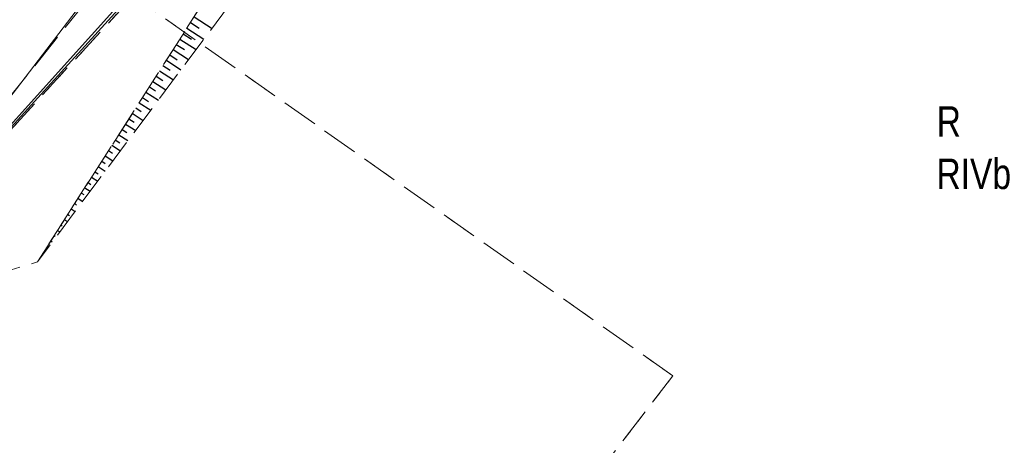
# Model space of a CAD drawing. Header units: metres. Extents: x 6551181 to 6555585, y 5935140 to 5937297.
# Tile 17 of 97: x 6551385 to 6551426, y 5936016 to 5936033. Entities that reach past the tile are written whole.
import ezdxf
from ezdxf.enums import TextEntityAlignment as Align

# ---------------------------------------------------------------- set-up
doc = ezdxf.new("R2010")
doc.units = ezdxf.units.M
for name, pattern in [('1.5_0.5', [2, 1.5, -0.5]), ('218-500', [1, 0.5, -0.5]), ('219-500', [0]), ('mz1.25_0.5', [1.75, 1.25, -0.5])]:
    doc.linetypes.add(name, pattern=pattern)
for name, color, linetype in [('000 Inne (niezydentyfikowane)', 7, 'Continuous'), ('209-Opis konturu klasyfikacyjnego', 7, 'Continuous'), ('210-Oznaczenie użytku', 7, 'Continuous'), ('217-Granica konturu klasyfikcyjnego', 7, 'Continuous'), ('218-Granica użytku', 7, 'Continuous'), ('219-Linia granicy', 7, 'Continuous'), ('jezdnia (powierzchnia)', 7, 'Continuous'), ('przewód telekomunikacyjny (linia)', 7, 'Continuous'), ('przewód wodociągowy (linia)', 7, 'Continuous'), ('skarpa nieumocniona (powierzchnia)', 7, 'Continuous')]:
    doc.layers.add(name, color=color, linetype=linetype)
doc.styles.get("Standard").update_dxf_attribs({"font": 'arial.ttf'})

msp = doc.modelspace()

# ---------------------------------------------------------------- linework, layer by layer
at = {"layer": '000 Inne (niezydentyfikowane)', "color": 7, "linetype": 'Continuous', "lineweight": 25, "flags": 128}
for points in [[(6551392.6, 5936033.44), (6551393.34, 5936032.96)], [(6551392.3, 5936032.97), (6551393, 5936032.52)], [(6551392.45, 5936033.2), (6551392.81, 5936032.97)], [(6551392.01, 5936032.52), (6551392.68, 5936032.09)], [(6551392.15, 5936032.74), (6551392.5, 5936032.52)], [(6551391.74, 5936032.09), (6551392.37, 5936031.68)], [(6551391.87, 5936032.3), (6551392.2, 5936032.09)], [(6551391.6, 5936031.87), (6551391.91, 5936031.67)], [(6551391.32, 5936031.43), (6551391.61, 5936031.24)], [(6551391.46, 5936031.65), (6551392.06, 5936031.26)], [(6551391.04, 5936030.99), (6551391.32, 5936030.82)], [(6551391.18, 5936031.21), (6551391.75, 5936030.85)], [(6551390.76, 5936030.56), (6551391.02, 5936030.39)], [(6551390.9, 5936030.78), (6551391.44, 5936030.43)], [(6551390.48, 5936030.12), (6551390.73, 5936029.96)], [(6551390.62, 5936030.34), (6551391.13, 5936030.01)], [(6551390.2, 5936029.69), (6551390.43, 5936029.54)], [(6551390.34, 5936029.9), (6551390.82, 5936029.6)], [(6551389.92, 5936029.25), (6551390.14, 5936029.11)], [(6551390.06, 5936029.47), (6551390.51, 5936029.18)], [(6551389.78, 5936029.03), (6551390.2, 5936028.77)], [(6551389.5, 5936028.59), (6551389.88, 5936028.35)], [(6551389.64, 5936028.81), (6551389.84, 5936028.68)], [(6551389.22, 5936028.16), (6551389.57, 5936027.93)], [(6551389.36, 5936028.38), (6551389.55, 5936028.26)], [(6551388.94, 5936027.72), (6551389.26, 5936027.52)], [(6551389.08, 5936027.94), (6551389.25, 5936027.83)], [(6551388.66, 5936027.28), (6551388.95, 5936027.1)], [(6551388.8, 5936027.5), (6551388.95, 5936027.41)], [(6551388.38, 5936026.85), (6551388.64, 5936026.68)], [(6551388.52, 5936027.07), (6551388.66, 5936026.98)], [(6551388.25, 5936026.63), (6551388.36, 5936026.55)], [(6551387.97, 5936026.19), (6551388.07, 5936026.13)], [(6551388.11, 5936026.41), (6551388.33, 5936026.27)], [(6551387.69, 5936025.76), (6551387.77, 5936025.7)], [(6551387.83, 5936025.97), (6551388.02, 5936025.85)], [(6551387.41, 5936025.32), (6551387.48, 5936025.27)], [(6551387.55, 5936025.54), (6551387.71, 5936025.44)], [(6551387.13, 5936024.88), (6551387.18, 5936024.85)], [(6551387.27, 5936025.1), (6551387.39, 5936025.02)], [(6551386.85, 5936024.45), (6551386.89, 5936024.42)], [(6551386.99, 5936024.66), (6551387.08, 5936024.6)], [(6551386.57, 5936024.01), (6551386.59, 5936023.99)], [(6551386.71, 5936024.23), (6551386.77, 5936024.19)], [(6551386.43, 5936023.79), (6551386.46, 5936023.77)]]:
    msp.add_lwpolyline(points, dxfattribs=at)
at = {"layer": '217-Granica konturu klasyfikcyjnego', "color": 3, "linetype": '1.5_0.5', "lineweight": 18, "flags": 128}
for points in [[(6551390.09, 5936034.28), (6551380.82, 5936024.17)], [(6551412.29, 5936018.69), (6551390.09, 5936034.28)], [(6551405.36, 5936009.68), (6551412.29, 5936018.69)]]:
    msp.add_lwpolyline(points, dxfattribs=at)
at = {"layer": '218-Granica użytku', "color": 3, "linetype": '218-500', "lineweight": 18, "flags": 128}
for points in [[(6551390.09, 5936034.28), (6551380.82, 5936024.17)], [(6551412.29, 5936018.69), (6551390.09, 5936034.28)], [(6551405.36, 5936009.68), (6551412.29, 5936018.69)]]:
    msp.add_lwpolyline(points, dxfattribs=at)
at = {"layer": '219-Linia granicy', "color": 7, "linetype": '219-500', "lineweight": 18, "flags": 128}
msp.add_lwpolyline([(6551374.32, 5936017.1), (6551417.85, 5936064.91)], dxfattribs=at)
at = {"layer": 'jezdnia (powierzchnia)', "color": 7, "linetype": '1.5_0.5', "lineweight": 18, "flags": 128}
msp.add_lwpolyline([(6551416.53, 5936066.51), (6551418.44, 5936064.69), (6551412.39, 5936056.82), (6551396.71, 5936039.86), (6551386.16, 5936023.37), (6551382.3, 5936022.19), (6551368.56, 5936019.51), (6551348.61, 5936019.72), (6551340.41, 5936013.73), (6551334.08, 5936003.11), (6551327.84, 5935975.71), (6551325.03, 5935981.79), (6551330.14, 5936001.4), (6551331.25, 5936005.19), (6551338.75, 5936014.95), (6551347.17, 5936022.02), (6551370.94, 5936023.24), (6551381.47, 5936025.71), (6551395.18, 5936042.84), (6551414.25, 5936064)], close=True, dxfattribs=at)
at = {"layer": 'przewód telekomunikacyjny (linia)', "color": 30, "linetype": 'Continuous', "lineweight": 18, "flags": 128}
msp.add_lwpolyline([(6551424.59, 5936076.24), (6551415.47, 5936066.67), (6551394.85, 5936042.97), (6551383.05, 5936027.56), (6551378.61, 5936025.32), (6551372.54, 5936023.8), (6551362.28, 5936025.23), (6551330.75, 5936034.35), (6551322.62, 5936036.15)], dxfattribs=at)
at = {"layer": 'przewód wodociągowy (linia)', "color": 5, "linetype": 'Continuous', "lineweight": 18, "flags": 128}
msp.add_lwpolyline([(6551416.13, 5936063.47), (6551415.87, 5936063.19), (6551384.41, 5936028.29), (6551375.5, 5936018.45), (6551374.65, 5936017.6), (6551373.85, 5936016.63)], dxfattribs=at)
at = {"layer": 'skarpa nieumocniona (powierzchnia)', "color": 7, "linetype": 'mz1.25_0.5', "lineweight": 18, "flags": 128}
msp.add_lwpolyline([(6551396.71, 5936039.86), (6551412.39, 5936056.82), (6551422.03, 5936061.63), (6551414.53, 5936056.28), (6551398.06, 5936039.28), (6551386.16, 5936023.37)], close=True, dxfattribs=at)
msp.add_lwpolyline([(6551396.71, 5936039.86), (6551412.39, 5936056.82), (6551422.03, 5936061.63), (6551414.53, 5936056.28), (6551398.06, 5936039.28), (6551386.16, 5936023.37)], close=True, dxfattribs=at)

# ---------------------------------------------------------------- texts
at = {"layer": '209-Opis konturu klasyfikacyjnego', "color": 3, "linetype": 'Continuous', "lineweight": 18, "width": 0.79}
msp.add_text('RIVb', height=1.25, dxfattribs=at).set_placement((6551423.13, 5936027.61), align=Align.TOP_LEFT)
at = {"layer": '210-Oznaczenie użytku', "color": 3, "linetype": 'Continuous', "lineweight": 18, "width": 0.79}
msp.add_text('R', height=1.25, dxfattribs=at).set_placement((6551423.14, 5936028.51))

doc.saveas('drawing.dxf')
